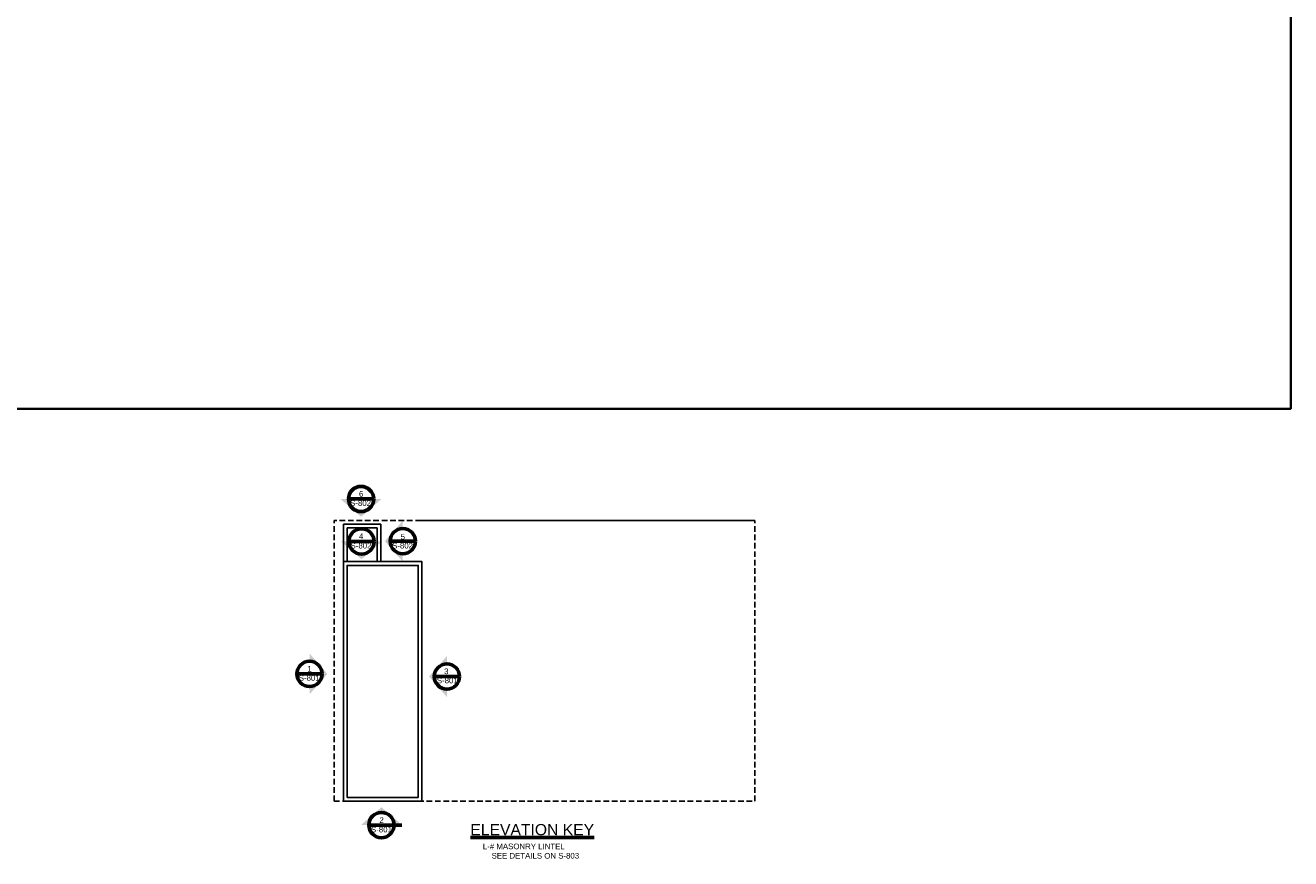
# Model space of a CAD drawing. Extents: x -1805 to 917, y -1120 to 704.
# Tile 3 of 5: x -436 to 917, y -1120 to -230. Entities that reach past the tile are written whole.
import ezdxf
from ezdxf.enums import TextEntityAlignment as Align

# ---------------------------------------------------------------- set-up
doc = ezdxf.new("R2010")
doc.units = 0
doc.header["$MEASUREMENT"] = 0
doc.linetypes.add('( Dashed )', pattern=[9, 6, -3])
for name, color, linetype, lineweight in [('Level 1', 7, 'Continuous', 18), ('Level 15', 7, 'Continuous', 18), ('Level 4', 7, 'Continuous', 18), ('Level 40', 7, 'Continuous', 18), ('Level 46', 7, 'Continuous', 18), ('Level 5', 7, 'Continuous', 18)]:
    doc.layers.add(name, color=color, linetype=linetype, lineweight=lineweight)
doc.styles.add('BORD', font='romand.shx')
doc.styles.add('NOTES', font='romans.shx')
doc.styles.add('Style-font010', font='font010.shx')

# ---------------------------------------------------------------- blocks, each defined once
blk = doc.blocks.new('ELSYM_1')
at = {"layer": 'Level 40', "linetype": 'Continuous', "lineweight": 60, "extrusion": (0, 0, -1)}
blk.add_hatch(color=6, dxfattribs=at).paths.add_polyline_path([(0, -7.87), (0, -12.8), (11.13, 0), (0, 12.8), (0, 7.87, -1)], flags=16)
at = {"layer": 'Level 40', "color": 6, "linetype": 'Continuous', "lineweight": 60}
blk.add_line((-7.87, 0), (7.87, 0), dxfattribs=at)
blk.add_circle((0, 0), 7.87, dxfattribs=at)
at = {"layer": 'Level 40', "color": 6, "linetype": 'Continuous', "lineweight": 25, "style": 'Style-font010', "width": 0.771233}
for tag, p in [('ELSYM_11607', (0.1, 3.25)), ('ELSYM_11608', (0.19, -2.56))]:
    blk.add_attdef(tag, text='', height=3.48, dxfattribs=at).set_placement(p, align=Align.MIDDLE_CENTER)
blk = doc.blocks.new('ELSYME_1')
at = {"layer": 'Level 40', "linetype": 'Continuous', "lineweight": 60, "extrusion": (0, 0, -1)}
blk.add_hatch(color=6, dxfattribs=at).paths.add_polyline_path([(0, 7.87), (0, 12.8), (-11.13, 0), (0, -12.8), (0, -7.87, -1)], flags=16)
at = {"layer": 'Level 40', "color": 6, "linetype": 'Continuous', "lineweight": 60}
blk.add_line((-7.87, 0), (7.87, 0), dxfattribs=at)
blk.add_circle((0, 0), 7.87, dxfattribs=at)
at = {"layer": 'Level 40', "color": 6, "linetype": 'Continuous', "lineweight": 25, "style": 'Style-font010', "width": 0.771233}
for tag, p in [('ELSYME_11618', (0.11, 3.25)), ('ELSYME_11619', (0.21, -2.56))]:
    blk.add_attdef(tag, text='', height=3.48, dxfattribs=at).set_placement(p, align=Align.MIDDLE_CENTER)
blk = doc.blocks.new('ELSYMN_1')
at = {"layer": 'Level 40', "linetype": 'Continuous', "lineweight": 60, "extrusion": (0, 0, -1)}
blk.add_hatch(color=6, dxfattribs=at).paths.add_polyline_path([(7.87, 0), (12.8, 0), (0, 11.13), (-12.8, 0), (-7.87, 0, -1)], flags=16)
at = {"layer": 'Level 40', "color": 6, "linetype": 'Continuous', "lineweight": 60}
for p, q in [((-7.87, 0), (7.87, 0)), ((12.8, 0), (-7.87, 0))]:
    blk.add_line(p, q, dxfattribs=at)
blk.add_circle((0, 0), 7.87, dxfattribs=at)
at = {"layer": 'Level 40', "color": 6, "linetype": 'Continuous', "lineweight": 25, "style": 'Style-font010', "width": 0.771233}
for tag, p in [('ELSYMN_11629', (0.1, 3.25)), ('ELSYMN_11630', (0.19, -2.56))]:
    blk.add_attdef(tag, text='', height=3.48, dxfattribs=at).set_placement(p, align=Align.MIDDLE_CENTER)
blk = doc.blocks.new('ELSYMS_1')
at = {"layer": 'Level 40', "linetype": 'Continuous', "lineweight": 60, "extrusion": (0, 0, -1)}
blk.add_hatch(color=6, dxfattribs=at).paths.add_polyline_path([(-7.87, 0), (-12.8, 0), (0, -11.13), (12.8, 0), (7.87, 0, -1)], flags=16)
at = {"layer": 'Level 40', "color": 6, "linetype": 'Continuous', "lineweight": 60}
blk.add_line((-7.87, 0), (7.87, 0), dxfattribs=at)
blk.add_circle((0, 0), 7.87, dxfattribs=at)
at = {"layer": 'Level 40', "color": 6, "linetype": 'Continuous', "lineweight": 25, "style": 'Style-font010', "width": 0.771233}
for tag, p in [('ELSYMS_11641', (0.1, 3.25)), ('ELSYMS_11642', (0.19, -2.56))]:
    blk.add_attdef(tag, text='', height=3.48, dxfattribs=at).set_placement(p, align=Align.MIDDLE_CENTER)

msp = doc.modelspace()

# ---------------------------------------------------------------- linework, layer by layer
at = {"layer": 'Level 1', "color": 3, "linetype": 'Continuous', "lineweight": 35}
msp.add_3dface([(-1002.8, 704.5), (917.2, 704.5), (917.2, -639.5), (-1002.8, -639.5)], dxfattribs=at)
at = {"layer": 'Level 15', "color": 7, "linetype": 'Continuous', "lineweight": 25}
for p, q in [((-55.5, -763), (-95.5, -763)), ((-95.5, -763), (-95.5, -803)), ((-59.5, -767), (-91.5, -767)), ((-91.5, -767), (-91.5, -803)), ((-59.5, -803), (-59.5, -767)), ((-55.5, -803), (-55.5, -763))]:
    msp.add_line(p, q, dxfattribs=at)
at = {"layer": 'Level 15', "color": 7, "linetype": '( Dashed )', "lineweight": 25}
msp.add_3dface([(-105.5, -1059), (344.5, -1059), (344.5, -759), (-105.5, -759)], dxfattribs=at)
at = {"layer": 'Level 15', "color": 7, "linetype": 'Continuous', "lineweight": 25}
for points in [[(-95.5, -1059), (-11.5, -1059), (-11.5, -803), (-95.5, -803)], [(-91.5, -1055), (-15.5, -1055), (-15.5, -807), (-91.5, -807)]]:
    msp.add_3dface(points, dxfattribs=at)
at = {"layer": 'Level 4', "color": 204, "linetype": '( Dashed )', "lineweight": 25}
msp.add_line((-13.5, -759), (344.5, -759), dxfattribs=at)

# ---------------------------------------------------------------- block references
at = {"layer": 'Level 40', "color": 6, "linetype": 'Continuous', "lineweight": 25, "xscale": 1.7145, "yscale": 1.7145, "zscale": 1.7145}
for name, p in [('ELSYMS_1', (-76.6, -736)), ('ELSYMS_1', (-76.1, -781.4)), ('ELSYM_1', (-32, -781.1)), ('ELSYME_1', (-131.7, -923)), ('ELSYM_1', (15.2, -925.8)), ('ELSYMN_1', (-54.8, -1084.5))]:
    msp.add_blockref(name, p, dxfattribs=at)

# ---------------------------------------------------------------- texts
at = {"layer": 'Level 40', "color": 2, "linetype": 'Continuous', "lineweight": 35, "char_height": 6, "attachment_point": 1, "line_spacing_factor": 0.725792, "style": 'NOTES'}
for s, insert in [('\\fArial|b0|i0|c0|p39;6', (-78.8, -727.5)), ('\\fArial|b0|i0|c0|p39;S-802', (-88.3, -737.4)), ('\\fArial|b0|i0|c0|p39;S-802', (-87.8, -782.9)), ('\\fArial|b0|i0|c0|p39;4', (-78.8, -772.9)), ('\\fArial|b0|i0|c0|p39;S-802', (-43.4, -782.9)), ('\\fArial|b0|i0|c0|p39;5', (-34.3, -773.3)), ('\\fArial|b0|i0|c0|p39;1', (-134, -914.4)), ('\\fArial|b0|i0|c0|p39;3', (12.2, -917.2)), ('\\fArial|b0|i0|c0|p39;S-801', (-143.2, -924.3)), ('\\fArial|b0|i0|c0|p39;S-801', (4.4, -927)), ('\\fArial|b0|i0|c0|p39;2', (-57, -1076.2)), ('\\fArial|b0|i0|c0|p39;S-801', (-66, -1086.3))]:
    msp.add_mtext(s, dxfattribs=dict(at, insert=insert))
at = {"layer": 'Level 46', "color": 1, "linetype": 'Continuous', "lineweight": 25, "insert": (53.6, -1104.3), "char_height": 6, "attachment_point": 1, "style": 'NOTES'}
msp.add_mtext('\\fArial|b0|i0|c0|p39;L-# MASONRY LINTEL\\P    SEE DETAILS ON S-803', dxfattribs=at)
at = {"layer": 'Level 5', "color": 6, "linetype": 'Continuous', "lineweight": 60, "insert": (106.4, -1089.5), "char_height": 12, "attachment_point": 5, "line_spacing_factor": 0.602605, "style": 'BORD'}
msp.add_mtext('\\fArial|b0|i0|c0|p39;\\LELEVATION KEY', dxfattribs=at)

doc.saveas('drawing.dxf')
